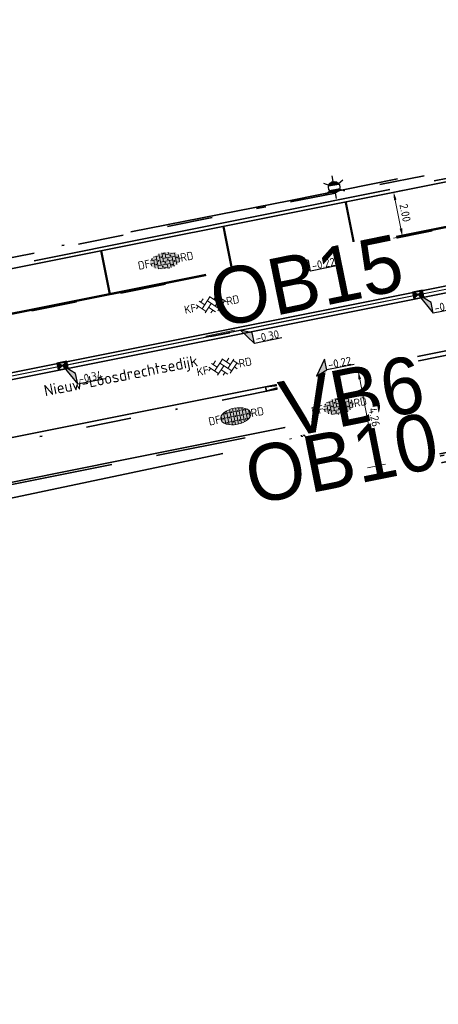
# Model space of a CAD drawing. Header units: metres. Extents: x 0 to 269924, y 0 to 933292.
# Tile 199 of 247: x 135230 to 135249, y 466677 to 466721. Entities that reach past the tile are written whole.
import ezdxf
from ezdxf import colors
from ezdxf.entities.mleader import LeaderData, LeaderLine
from ezdxf.enums import TextEntityAlignment as Align
from ezdxf.math import Vec2, Vec3

# ---------------------------------------------------------------- set-up
doc = ezdxf.new("R2018")
doc.units = ezdxf.units.M
for name, pattern in [('VH-GELEIDEBAND', [6, 2, -2, 0, -2]), ('VH-OPSLUITBAND_100X200', [16, 8, -2, 4, -2]), ('VH-OPSLUITBAND_150X250', [24, 16, -2, 4, -2]), ('VW-1-1_STREEP', [2, 1, -1]), ('XX-HIDDEN', [4, 2, -2]), ('XX-PROJECTGRENS', [18, 12, -3, 0, -3])]:
    doc.linetypes.add(name, pattern=pattern)
for name, color, linetype, lineweight in [('B-WE-VH-M', 7, 'Continuous', 18), ('N-WE-GR-GRAS-A-200', 62, 'Continuous', 18), ('N-WE-IE-MEUBILAIR_WEGMEUBILAIR_LICHTMAST-S', 7, 'Continuous', 25), ('N-WE-KG-GRENS_PROJECT-G', 7, 'XX-PROJECTGRENS', 35), ('N-WE-KL-ET_LS_OV_LICHTMAST-S', 190, 'Continuous', 25), ('N-WE-OG-BEBOUWING_STRAATNAAM-T25', 7, 'Continuous', 25), ('N-WE-VH-GOOT-S', 170, 'Continuous', 18), ('N-WE-VH-GOOT_STRAATBAKSTEEN-G', 170, 'Continuous', 35), ('N-WE-VH-KANTOPSLUITING-T18', 10, 'Continuous', 18), ('N-WE-VH-KANTOPSLUITING_GELEIDEBAND_50 200_250-G', 20, 'VH-GELEIDEBAND', 35), ('N-WE-VH-KANTOPSLUITING_OPSLUITBAND_100X200-G', 150, 'VH-OPSLUITBAND_100X200', 35), ('N-WE-VH-KANTOPSLUITING_OPSLUITBAND_150X250-G', 150, 'VH-OPSLUITBAND_150X250', 35), ('N-WE-VH-KANTOPSLUITING_VERLOOPBAND_GB_MV-T18', 10, 'Continuous', 18), ('N-WE-VH-KANTOPSLUITING_VOORKANTBAND-G', 50, 'Continuous', 35), ('N-WE-VH-MATERIAALGRENS-G', 7, 'XX-HIDDEN', 35), ('N-WE-VH-VERHARDING-T18', 10, 'Continuous', 18), ('N-WE-VH-VERHARDING_ASFALT-S', 7, 'Continuous', 18), ('N-WE-VH-VERHARDING_BETONSTRAATSTEEN-S', 7, 'Continuous', 18), ('N-WE-VH-VERHARDING_STRAATBAKSTEEN-S', 7, 'Continuous', 18), ('N-WE-VW-MARKERING_DWARS-G', 7, 'Continuous', 35), ('N-WE-VW-MARKERING_LANGS_STREEP_11_010-G', 7, 'VW-1-1_STREEP', 13), ('X-XX-AL-HOOGTELABEL-S', 7, 'Continuous', 25)]:
    doc.layers.add(name, color=color, linetype=linetype, lineweight=lineweight)
doc.layers.add('N-WE-RI-HWA_KOLK-S', color=150, linetype='Continuous', lineweight=25, true_color=0x007fff)
doc.layers.add('X-XX-AL-HULPLIJN-G', color=30, linetype='Continuous', lineweight=18, plot=False)
doc.styles.add('NLCS-ISO', font='NLCS-ISO.ttf')
doc.styles.add('NLCS-ISO-M200-T18', font='NLCS-ISO.ttf', dxfattribs={"height": 0.36})
doc.styles.add('NLCS-ISO-M200-T25', font='NLCS-ISO.ttf', dxfattribs={"height": 0.5})
doc.styles.get("Standard").update_dxf_attribs({"font": 'romand.shx'})
doc.dimstyles.new('NLCS-M200-T18-PIJL_L2_H2', dxfattribs={"dimscale": 0.2, "dimtxt": 2.5, "dimasz": 1.8, "dimexe": 2, "dimexo": 2, "dimgap": 0.7, "dimtad": 1, "dimzin": 0, "dimdsep": 46, "dimtxsty": 'NLCS-ISO-M200-T18', "dimcen": 0, "dimdle": 2, "dimclrd": 256, "dimclre": 256, "dimclrt": 10, "dimazin": 0, "dimtfac": 1, "dimtdec": 3, "dimtofl": 0, "dimtmove": 0, "dimatfit": 3, "dimfxl": 2, "dimfxlon": 1, "dimtfillclr": 256, "dimtolj": 1, "dimtzin": 0, "dimlwd": -1, "dimlwe": -1, "dimarcsym": 0})

# ---------------------------------------------------------------- blocks, each defined once
blk = doc.blocks.new('*D63')
at = {"layer": 'B-WE-VH-M', "transparency": 16777216}
for p, q in [((135246.552, 466712.899), (135247.336, 466713.055)), ((135247.014, 466712.624), (135247.264, 466711.369)), ((135246.942, 466710.938), (135247.727, 466711.094))]:
    blk.add_line(p, q, dxfattribs=at)
for points in [[(135247.073, 466712.636), (135246.955, 466712.613), (135246.944, 466712.977)], [(135247.323, 466711.381), (135247.205, 466711.357), (135247.334, 466711.016)]]:
    blk.add_solid(points, dxfattribs=at)
at = {"layer": 'Defpoints', "color": 0, "transparency": 16777216}
for p in [(135245.073, 466712.605), (135247.334, 466711.016), (135245.463, 466710.643)]:
    blk.add_point(p, dxfattribs=at)
at = {"layer": 'B-WE-VH-M', "color": 10, "transparency": 16777216, "insert": (135247.453, 466712.059), "char_height": 0.36, "attachment_point": 5, "rotation": 281.2555, "style": 'NLCS-ISO-M200-T18', "bg_fill": 3, "box_fill_scale": 1.1, "bg_fill_color": 256, "bg_fill_true_color": 13158600, "bg_fill_transparency": 0}
blk.add_mtext('\\A1;2.00', dxfattribs=at)
blk = doc.blocks.new('*D64')
at = {"layer": 'B-WE-VH-M', "transparency": 16777216}
for p, q in [((135245.771, 466705.152), (135244.985, 466704.999)), ((135245.447, 466704.722), (135246.12, 466701.247)), ((135246.581, 466700.969), (135245.796, 466700.817))]:
    blk.add_line(p, q, dxfattribs=at)
for points in [[(135245.506, 466704.734), (135245.388, 466704.711), (135245.378, 466705.076)], [(135246.179, 466701.258), (135246.061, 466701.235), (135246.189, 466700.893)]]:
    blk.add_solid(points, dxfattribs=at)
at = {"layer": 'Defpoints', "color": 0, "transparency": 16777216}
for p in [(135246.527, 466705.298), (135247.337, 466701.116), (135246.189, 466700.893)]:
    blk.add_point(p, dxfattribs=at)
at = {"layer": 'B-WE-VH-M', "color": 10, "transparency": 16777216, "insert": (135246.098, 466703.045), "char_height": 0.36, "attachment_point": 5, "rotation": 280.968, "style": 'NLCS-ISO-M200-T18', "bg_fill": 3, "box_fill_scale": 1.1, "bg_fill_color": 256, "bg_fill_true_color": 13158600, "bg_fill_transparency": 0}
blk.add_mtext('\\A1;4.26', dxfattribs=at)
blk = doc.blocks.new('*U97')
for p, q in [((2.54, -2.2), (0, 0)), ((0, 0), (2.63, -4.6)), ((2.63, -4.6), (2.54, -2.2)), ((8.83, -4.38), (2.63, -4.6))]:
    blk.add_line(p, q)
blk.add_solid([(2.54, -2.2), (0, 0), (2.63, -4.6)])
at = {"style": 'NLCS-ISO'}
blk.add_attdef('...', text='', height=1.8, rotation=2.0313, dxfattribs=at).set_placement((5.74, -4.91), align=Align.BOTTOM_CENTER)
blk = doc.blocks.new('*U98')
at = {"layer": 'X-XX-AL-HOOGTELABEL-S', "xscale": 0.2, "yscale": 0.2, "zscale": 0.2, "rotation": 357.9686646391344}
blk.add_blockref('*U97', (0, 0), dxfattribs=at).add_auto_attribs({'...': '-0.34'})
blk = doc.blocks.new('*U99')
at = {"layer": 'N-WE-GR-GRAS-A-200', "color": 0, "linetype": 'ByBlock', "lineweight": -2, "transparency": 16777216}
for p, rotation in [((135248.028, 466708.452), 11.25552833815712), ((135232.338, 466705.321), 11.37277440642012)]:
    blk.add_blockref('*U98', p, dxfattribs=dict(at, rotation=rotation))
blk = doc.blocks.new('*U114')
for p, q in [((2.49, -1.03), (0, 0)), ((0, 0), (2.56, -3.43)), ((2.56, -3.43), (2.49, -1.03)), ((8.76, -3.25), (2.56, -3.43))]:
    blk.add_line(p, q)
blk.add_solid([(2.49, -1.03), (0, 0), (2.56, -3.43)])
at = {"style": 'NLCS-ISO'}
blk.add_attdef('...', text='', height=1.8, rotation=1.7023, dxfattribs=at).set_placement((5.68, -3.76), align=Align.BOTTOM_CENTER)
blk = doc.blocks.new('*U115')
at = {"layer": 'X-XX-AL-HOOGTELABEL-S', "xscale": 0.2000000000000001, "yscale": 0.2000000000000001, "zscale": 0.2000000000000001, "rotation": 358.2976530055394}
blk.add_blockref('*U114', (0, 0), dxfattribs=at).add_auto_attribs({'...': '-0.30'})
blk = doc.blocks.new('*U116')
at = {"layer": 'N-WE-VH-VERHARDING_ASFALT-S', "color": 0, "linetype": 'ByBlock', "lineweight": -2, "transparency": 16777216, "rotation": 11.28383239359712}
blk.add_blockref('*U115', (135240.182, 466706.889), dxfattribs=at)
blk = doc.blocks.new('*U95')
for p, q in [((2.5, -1.02), (0, 0)), ((0, 0), (2.58, -3.42)), ((2.58, -3.42), (2.5, -1.02)), ((8.78, -3.2), (2.58, -3.42))]:
    blk.add_line(p, q)
blk.add_solid([(2.5, -1.02), (0, 0), (2.58, -3.42)])
at = {"style": 'NLCS-ISO'}
blk.add_attdef('...', text='', height=1.8, rotation=1.9991, dxfattribs=at).set_placement((5.7, -3.73), align=Align.BOTTOM_CENTER)
blk = doc.blocks.new('*U96')
for p, q in [((2.39, 3.35), (0, 0)), ((2.44, 0.95), (2.39, 3.35)), ((0, 0), (2.44, 0.95)), ((8.64, 1.08), (2.44, 0.95))]:
    blk.add_line(p, q)
blk.add_solid([(2.39, 3.35), (0, 0), (2.44, 0.95)])
at = {"style": 'NLCS-ISO'}
blk.add_attdef('...', text='', height=1.8, rotation=1.1798, dxfattribs=at).set_placement((5.55, 0.59), align=Align.BOTTOM_CENTER)
blk = doc.blocks.new('SVH-SBS_DIKFORMAAT_HALFST_KL-SO')
h = blk.add_hatch(color=254)
edge = h.paths.add_edge_path()
edge.add_ellipse((0.06, -0.03), major_axis=(3.39, 0), ratio=0.533267, start_angle=0, end_angle=360)
for p, q in [((-3.34, 0.03), (-3.11, 0.03)), ((-3.11, -0.69), (-3.11, 0.63)), ((-2.65, 1.06), (-2.42, 1.06)), ((-2.42, -1.27), (-2.42, 1.21)), ((-2.42, 0.03), (-1.73, 0.03)), ((-1.73, -1.57), (-1.73, 1.51)), ((-1.73, 1.06), (-1.04, 1.06)), ((-1.04, -1.74), (-1.04, 1.69)), ((-1.04, 0.03), (-0.35, 0.03)), ((-0.35, -1.83), (-0.35, 1.77)), ((-0.35, 1.06), (0.34, 1.06)), ((0.34, -1.83), (0.34, 1.78)), ((0.34, 0.03), (1.03, 0.03)), ((1.03, -1.76), (1.03, 1.71)), ((1.03, 1.06), (1.72, 1.06)), ((1.72, -1.6), (1.72, 1.55)), ((1.72, 0.03), (2.41, 0.03)), ((2.41, -1.33), (2.41, 1.27)), ((2.41, 1.06), (2.77, 1.06)), ((3.1, -0.82), (3.1, 0.77)), ((3.1, 0.03), (3.45, 0.03)), ((-2.8, -1.01), (-2.42, -1.01)), ((-1.73, -1.01), (-1.04, -1.01)), ((-0.35, -1.01), (0.34, -1.01)), ((1.03, -1.01), (1.72, -1.01)), ((2.41, -1.01), (2.91, -1.01))]:
    blk.add_line(p, q)
for centre in [(-2.76, 0), (-2.07, 1.03), (-1.38, 0), (-0.69, 1.03), (0, 0), (0.69, 1.03), (1.38, 0), (2.07, 1.03), (2.76, 0), (-2.07, -1.09), (-0.69, -1.09), (0.69, -1.04), (2.07, -1.04)]:
    blk.add_circle(centre, 0.0881)
blk.add_ellipse((0.06, -0.03), major_axis=(3.39, 0), ratio=0.533267)
at = {"style": 'NLCS-ISO'}
blk.add_attdef('FORMAAT', text='', height=1.8, dxfattribs=at).set_placement((-3.34, -0.03), align=Align.MIDDLE_RIGHT)
blk.add_attdef('KLEUR', text='', height=1.8, dxfattribs=at).set_placement((3.45, -0.03), align=Align.MIDDLE_LEFT)
at = {"style": 'NLCS-ISO', "flags": 1}
blk.add_attdef('FUNCTIE', text='', height=1.8, dxfattribs=at).set_placement((0.12, -3.58), align=Align.MIDDLE_CENTER)
blk = doc.blocks.new('*U530')
at = {"lineweight": 30, "flags": 106}
blk.add_attdef('OB', text='', height=0.36, dxfattribs=at).set_placement((0, 0.1), align=Align.BOTTOM_CENTER)
blk = doc.blocks.new('N-SIE-WEG_LICHTMAST-SO')
h = blk.add_hatch(color=256)
h.paths.add_polyline_path([(1.16, 0.5, 0.658505), (-1.16, 0.5)])
h.paths.add_polyline_path([(-1.16, -0.5, 0.658505), (1.16, -0.5)])
at = {"flags": 128}
for points in [[(0, 1.27), (0, 2.53)], [(-2.19, 1.27), (-1.1, 0.63)], [(-1.16, 0.5), (1.16, 0.5)], [(1.1, 0.63), (2.19, 1.27)], [(-2.19, -1.27), (-1.1, -0.63)], [(-1.16, -0.5), (1.16, -0.5)], [(0, -1.27), (0, -2.53)], [(2.19, -1.27), (1.1, -0.63)]]:
    blk.add_lwpolyline(points, dxfattribs=at)
at = {"ltscale": 0.5}
blk.add_circle((0, 0), 1.27, dxfattribs=at)
at = {"style": 'NLCS-ISO'}
blk.add_attdef('TYPE', text='', height=1.8, dxfattribs=at).set_placement((0, 2.53), align=Align.BOTTOM_CENTER)
blk = doc.blocks.new('SVH-GOOT_SYMBOOL-SO')
at = {"color": 7, "linetype": 'Continuous'}
for p, q in [((0, 2.669), (0, -2.669)), ((0.2, 3.125), (0.2, -3.359)), ((-0.206, 2.137), (-0.206, -2.217))]:
    blk.add_line(p, q, dxfattribs=at)
at = {"style": 'NLCS-ISO'}
blk.add_attdef('MATERIAAL', text='', height=1.8, dxfattribs=at).set_placement((-1.098, 0), align=Align.MIDDLE_RIGHT)
blk.add_attdef('KLEUR', text='', height=1.8, dxfattribs=at).set_placement((1.1, 0), align=Align.MIDDLE_LEFT)
blk = doc.blocks.new('*U586')
at = {"layer": 'N-WE-VH-GOOT-S', "xscale": 0.2, "yscale": 0.2, "zscale": 0.2, "rotation": 90.04068231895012}
blk.add_blockref('SVH-GOOT_SYMBOOL-SO', (0, 0), dxfattribs=at)
blk = doc.blocks.new('*U587')
at = {"layer": 'N-WE-KL-ET_LS_OV_LICHTMAST-S', "color": 0, "linetype": 'ByBlock', "lineweight": -2, "transparency": 16777216, "rotation": 11.2838323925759}
blk.add_blockref('*U586', (135239.276, 466706.708), dxfattribs=at)
blk = doc.blocks.new('SVH-SBS_DIKFORMAAT_ELLEBOOG_KL-SO')
h = blk.add_hatch(color=254)
edge = h.paths.add_edge_path()
edge.add_ellipse((1.09, 0.12), major_axis=(3.39, 0), ratio=0.533267, start_angle=0, end_angle=360)
for p, q in [((-2.3, 0), (-1.38, 0)), ((-2.13, 0.69), (-0.69, 0.69)), ((-1.38, 0.69), (-1.38, -1.12)), ((-1.35, 1.38), (0, 1.38)), ((-0.69, 1.38), (-0.69, -1.38)), ((0, 1.84), (0, -0.69)), ((0, 0), (2.76, 0)), ((0.69, 1.92), (0.69, 0)), ((0.69, 0.69), (3.45, 0.69)), ((1.38, 1.93), (1.38, 0.69)), ((1.38, 1.38), (3.54, 1.38)), ((2.07, 1.86), (2.07, 1.38)), ((2.76, 0.69), (2.76, -1.45)), ((3.45, 1.38), (3.45, -1.18)), ((4.14, 0.92), (4.14, -0.67)), ((4.14, 0), (4.48, 0)), ((-2.07, 0), (-2.07, -0.54)), ((-0.8, -1.38), (1.38, -1.38)), ((-0.69, -0.69), (2.07, -0.69)), ((0.69, -1.38), (0.69, -1.67)), ((1.38, -0.69), (1.38, -1.68)), ((2.07, 0), (2.07, -1.61)), ((2.76, -1.38), (2.98, -1.38)), ((3.45, -0.69), (4.12, -0.69))]:
    blk.add_line(p, q)
for centre in [(-0.35, 0.34), (0.34, 1.03), (1.03, 1.72), (1.72, 0.34), (2.41, 1.03), (3.79, 0.34), (-1.04, -0.35), (0.34, -1.04), (1.03, -0.35), (2.41, -1.04), (3.11, -0.35)]:
    blk.add_circle(centre, 0.0881)
for centre, start, end in [((-1.73, 1.03), 158.9124, 101.1902), ((1.72, -1.73), 59.0911, 132.3433)]:
    blk.add_arc(centre, 0.0881, start, end)
at = {"style": 'NLCS-ISO'}
blk.add_attdef('FORMAAT', text='', height=1.8, dxfattribs=at).set_placement((-2.3, 0.12), align=Align.MIDDLE_RIGHT)
blk.add_attdef('KLEUR', text='', height=1.8, dxfattribs=at).set_placement((4.49, 0.12), align=Align.MIDDLE_LEFT)
at = {"style": 'NLCS-ISO', "flags": 1}
blk.add_attdef('FUNCTIE', text='', height=1.8, dxfattribs=at).set_placement((0.12, -3.58), align=Align.MIDDLE_CENTER)
blk = doc.blocks.new('*U141')
at = {"lineweight": 30, "flags": 106}
blk.add_attdef('OB', text='', height=0.36, dxfattribs=at).set_placement((0, 0.1), align=Align.BOTTOM_CENTER)
blk = doc.blocks.new('N-SRI-KOLK_STRAAT_450X300-SO')
h = blk.add_hatch(color=256)
h.dxf.hatch_style = 1
h.paths.add_polyline_path([(0, 0), (-1.125, 0.75), (-1.125, -0.75)])
h.paths.add_polyline_path([(1.125, -0.75), (1.125, 0.75), (0, 0)])
for p, q in [((-1.125, -0.75), (1.125, 0.75)), ((1.125, -0.75), (-1.125, 0.75))]:
    blk.add_line(p, q)
at = {"flags": 128}
blk.add_lwpolyline([(-1.125, -0.75), (1.125, -0.75), (1.125, 0.75), (-1.125, 0.75)], close=True, dxfattribs=at)
blk = doc.blocks.new('*U663')
at = {"lineweight": 30, "flags": 106}
blk.add_attdef('OB', text='', height=0.36, dxfattribs=at).set_placement((0, 0.1), align=Align.BOTTOM_CENTER)
blk = doc.blocks.new('SVH-BSS_KEIFORMAAT_KEPER_KL-SO')
for p, q in [((-3.44, -0.47), (-2.97, 0)), ((-3.31, 0.34), (-1.48, -1.48)), ((-2.52, 1.03), (-1.48, 0)), ((-2.23, -0.74), (0, 1.48)), ((-2.23, 0.74), (-1.57, 1.4)), ((-1.77, -1.77), (0, 0)), ((-0.74, 0.74), (1.48, -1.48)), ((-0.1, 1.58), (1.48, 0)), ((0.74, 0.74), (1.4, 1.4)), ((0.74, -0.74), (2.46, 0.98)), ((1.06, -1.91), (2.97, 0)), ((2.23, 0.74), (3.31, -0.34)), ((-0.74, -0.74), (0.5, -1.99)), ((-0.52, -2), (0, -1.48)), ((2.23, -0.74), (2.72, -1.24))]:
    blk.add_line(p, q)
at = {"style": 'NLCS-ISO'}
blk.add_attdef('FORMAAT', text='', height=1.8, dxfattribs=at).set_placement((-3.47, -0.23), align=Align.MIDDLE_RIGHT)
blk.add_attdef('KLEUR', text='', height=1.8, dxfattribs=at).set_placement((3.32, -0.22), align=Align.MIDDLE_LEFT)
at = {"style": 'NLCS-ISO', "flags": 1}
blk.add_attdef('FUNCTIE', text='', height=1.8, dxfattribs=at).set_placement((0.12, -3.58), align=Align.MIDDLE_CENTER)

msp = doc.modelspace()

# ---------------------------------------------------------------- linework, layer by layer
at = {"layer": 'N-WE-KG-GRENS_PROJECT-G', "flags": 128}
msp.add_lwpolyline([(133942.152, 466524.013), (133955.533, 466522.507), (133956.145, 466521.626), (133962.811, 466521.355), (133963.543, 466522.67), (133965.054, 466522.563), (133965.551, 466521.193), (133981.5, 466520.334), (133981.565, 466520.896), (133982.028, 466520.86), (133994.134, 466520.33), (133994.151, 466519.671), (134009.067, 466519.478), (134013.911, 466519.512), (134027.732, 466519.636), (134028.693, 466519.554), (134034.796, 466519.611), (134050.86, 466519.659), (134068.501, 466520.152), (134071.254, 466520.237), (134077.26, 466520.692), (134094.041, 466522.635), (134101.385, 466523.282), (134101.428, 466523.91), (134128.995, 466527.092), (134141.938, 466528.627), (134148.421, 466529.392), (134148.476, 466529.087), (134157.108, 466530.24), (134157.762, 466530.339), (134157.953, 466529.076), (134163.706, 466529.946), (134172.69, 466531.055), (134201.838, 466535.069), (134202.197, 466534.878), (134203.304, 466535.042), (134208.161, 466535.722), (134214.682, 466536.673), (134215.15, 466536.846), (134235.766, 466539.754), (134239.587, 466540.449), (134251.117, 466542.218), (134251.536, 466542.09), (134264.479, 466543.833), (134264.487, 466544.317), (134273.56, 466545.641), (134273.608, 466545.287), (134285.679, 466546.863), (134299.118, 466548.971), (134309.192, 466550.345), (134329.805, 466553.659), (134341.526, 466555.206), (134346.97, 466556.112), (134351.977, 466556.025), (134358.949, 466556.887), (134359.186, 466557.313), (134365.426, 466557.917), (134389.225, 466560.758), (134395.395, 466561.519), (134400.633, 466562.019), (134418.638, 466563.907), (134426.404, 466566.343), (134432.472, 466567.14), (134437.532, 466567.422), (134444.848, 466568.25), (134448.277, 466568.388), (134484.594, 466572.762), (134486.539, 466572.966), (134490.599, 466573.546), (134498.499, 466574.536), (134514.318, 466576.701), (134542.397, 466581.367), (134546.702, 466582.122), (134551.593, 466582.441), (134551.871, 466583.179), (134557.906, 466584.406), (134558.276, 466584.115), (134567.36, 466586.004), (134582.717, 466588.715), (134583.108, 466588.972), (134590.444, 466590.398), (134630.038, 466598.271), (134633.264, 466598.923), (134632.087, 466604.993), (134646.051, 466607.537), (134647.414, 466607.429), (134666.972, 466611.405), (134675.342, 466617.463), (134674.819, 466607.593), (134696.995, 466610.537), (134702.172, 466611.327), (134706.525, 466612.071), (134709.085, 466612.323), (134712.087, 466612.776), (134715, 466613.203), (134716.349, 466613.229), (134723.364, 466613.968), (134738.981, 466616.639), (134746.062, 466617.28), (134746.09, 466616.641), (134760.121, 466618.861), (134759.993, 466619.829), (134768.446, 466621.137), (134784.615, 466623.738), (134787.541, 466625.072), (134796.772, 466626.479), (134796.899, 466625.715), (134813.878, 466628.545), (134820.226, 466629.584), (134847.68, 466634.234), (134881.79, 466639.204), (134881.926, 466639.532), (134884.43, 466640.009), (134893.797, 466641.711), (134903.085, 466643.328), (134904.138, 466643.527), (134920.265, 466646.374), (134921.332, 466646.578), (134937.367, 466649.518), (134938.501, 466649.708), (134961.555, 466654.096), (134967.764, 466655.262), (134974.722, 466656.563), (134984.23, 466658.491), (134992.023, 466659.998), (134995.809, 466660.766), (135000.442, 466661.693), (135009.695, 466663.648), (135010.659, 466663.869), (135018.832, 466665.618), (135021.92, 466666.314), (135034.093, 466668.943), (135034.161, 466668.769), (135043.8, 466670.832), (135059.084, 466674.02), (135068.771, 466676.078), (135083.089, 466679.034), (135091.902, 466680.993), (135097.488, 466682.166), (135104.831, 466683.651), (135116.534, 466686.231), (135119.892, 466686.792), (135126.3, 466688.013), (135127.347, 466688.196), (135130.448, 466688.891), (135135.602, 466689.887), (135140.19, 466691.518), (135166.592, 466696.94), (135182.368, 466700.724), (135201.902, 466704.748), (135203.941, 466705.082), (135209.867, 466705.957), (135217.801, 466707.782), (135228.821, 466709.933), (135242.391, 466712.598), (135277.698, 466719.723), (135279.457, 466720.111), (135279.55, 466721.578), (135288.178, 466723.073), (135350.963, 466735.305), (135501.986, 466763.685), (135501.162, 466761.839), (135525.132, 466766.833), (135533.639, 466768.672), (135569.042, 466775.188), (135582.767, 466777.378), (135584.022, 466777.634), (135585.675, 466776.264, 0.01918), (135652.451, 466792.01), (135652.891, 466793.457), (135660.981, 466795.919), (135661.574, 466796.074), (135664.481, 466796.836), (135665.946, 466796.651), (135673.558, 466799.328), (135680.977, 466801.739), (135687.276, 466804.201), (135692.547, 466806.295), (135705.432, 466809.743), (135712.094, 466810.706), (135728.145, 466817.035), (135760.285, 466825.832), (135773.458, 466829.179), (135789.116, 466834.08), (135813.029, 466842.892), (135823.352, 466846.718), (135839.426, 466852.91), (135860.96, 466860.89), (135867.928, 466863.26), (135895.199, 466872.784), (135899.312, 466861.8), (135873.359, 466852.082), (135873.188, 466848.843), (135867.814, 466846.669), (135856.104, 466842.036), (135847.253, 466838.505), (135830.033, 466832.514), (135818.854, 466828.652), (135812.865, 466826.949), (135808.959, 466825.804), (135805.053, 466824.658), (135770.731, 466814.307), (135766.971, 466812.016), (135761.879, 466808.079), (135757.591, 466807.133), (135743.839, 466803.566), (135724.075, 466798.35), (135721.275, 466798.229), (135720.422, 466801.401), (135715.133, 466799.834), (135698.553, 466794.754), (135698.279, 466793.693), (135686.038, 466790.352), (135686.038, 466789.248), (135686.038, 466787.562), (135681.985, 466786.092), (135677.719, 466785.319), (135623.458, 466770.711), (135607.41, 466767.662), (135584.355, 466763.142), (135577.091, 466761.475), (135570.47, 466760.803), (135524.714, 466753.103), (135522.642, 466752.878), (135515.666, 466751.661), (135498.388, 466748.218), (135460.498, 466741.759), (135438.515, 466737.953), (135402.134, 466731.048), (135401.842, 466732.671), (135396.111, 466731.637), (135390.927, 466730.659), (135374.008, 466727.423), (135342.463, 466720.896), (135337.831, 466720.249), (135332.781, 466719.412), (135316.41, 466716.549), (135312.764, 466716.512), (135301.04, 466714.003), (135296.667, 466713.077), (135288.078, 466711.338), (135288.031, 466710.414), (135288.066, 466708.643), (135283.612, 466707.738), (135244.114, 466700.084), (135242.59, 466702.114), (135218.779, 466697.088), (135216.4, 466696.736), (135207.126, 466694.996), (135197.842, 466693.22), (135196.987, 466690.777), (135188.214, 466689.009), (135186.218, 466690.919), (135157.953, 466685.339), (135157.545, 466682.623), (135152.388, 466681.564), (135151.517, 466683.806), (135135.729, 466680.62), (135134.464, 466677.149), (135128.184, 466675.854), (135125.788, 466678.571), (135109.606, 466675.114), (135107.871, 466673.543), (135107.871, 466672.134), (135099.469, 466670.442), (135080.265, 466666.625), (135079.406, 466666.151), (135069.61, 466664.202), (135057.638, 466661.759), (135035.803, 466657.155), (135033.723, 466658.689), (135013.618, 466654.679), (135014.198, 466652.086), (135012.612, 466651.731), (135012.176, 466654.16), (134999.525, 466651.581), (134981.058, 466648.065), (134978.74, 466647.609), (134978.586, 466647.723), (134973.29, 466646.777), (134967.912, 466645.754), (134966.071, 466645.409), (134952.75, 466642.776), (134952.592, 466643.577), (134951.246, 466643.315), (134944.955, 466642.097), (134940.872, 466641.345), (134939.907, 466640.789), (134925.329, 466637.906), (134925.171, 466637.877), (134925.333, 466636.966), (134925.553, 466635.733), (134922.159, 466635.157), (134921.983, 466636.201), (134920.712, 466635.973), (134906.644, 466633.431), (134906.509, 466633.768), (134899.927, 466632.517), (134896.041, 466630.574), (134862.297, 466626.202), (134861.423, 466623.924), (134854.723, 466622.819), (134853.222, 466624.597), (134834.721, 466621.381), (134818.755, 466618.638), (134803.128, 466616.182), (134801.097, 466614.744), (134787.48, 466613.242), (134768.983, 466610.888), (134755.14, 466609.258), (134754.957, 466609.237), (134754.786, 466610.217), (134731.872, 466606.359), (134713.4, 466603.055), (134699.607, 466600.717), (134685.428, 466598.156), (134675.878, 466596.194), (134672.276, 466595.656), (134668.91, 466595.016), (134645.926, 466591.058), (134638.577, 466590.001), (134611.474, 466584.899), (134601.717, 466583.131), (134600.6, 466582.901), (134592.762, 466581.44), (134575.118, 466578.109), (134569.726, 466577.127), (134558.057, 466574.923), (134547.369, 466573.132), (134538.23, 466571.522), (134531.355, 466570.551), (134524.272, 466569.346), (134519.026, 466568.326), (134515.39, 466567.719), (134505.384, 466563.341), (134500.986, 466562.643), (134495.881, 466561.909), (134495.823, 466562.312), (134492.204, 466563.642), (134484.398, 466562.518), (134478.905, 466561.786), (134469.843, 466560.533), (134464.536, 466559.742), (134456.919, 466558.745), (134448.033, 466557.687), (134433.208, 466556.61), (134412.104, 466554.577), (134407.553, 466554.101), (134387.467, 466551.741), (134381.785, 466550.955), (134364.962, 466548.659), (134360.191, 466548.481), (134354.944, 466547.628), (134324.113, 466542.837), (134319.685, 466541.923), (134312.466, 466540.844), (134307.061, 466539.9), (134305.527, 466540.739), (134283.993, 466537.831), (134278.004, 466536.268), (134260.392, 466533.941), (134253.899, 466532.65), (134244.867, 466531.618), (134227.961, 466528.835), (134196.876, 466524.748), (134191.294, 466524.652), (134189.441, 466519.487), (134180.543, 466523.251), (134138.079, 466517.961), (134135.279, 466517.668), (134120.646, 466515.791), (134115.858, 466514.998), (134094.415, 466512.788), (134094.483, 466512.133), (134077.905, 466510.692), (134056.132, 466509.19), (134043.898, 466509.02), (134033.049, 466509.242), (134023.923, 466509.529), (134011.048, 466510.262), (134011.12, 466510.989), (133978.031, 466511.971), (133977.492, 466511.386), (133976.525, 466511.415), (133970.93, 466511.61), (133940.859, 466512.853), (133936.339, 466513.04), (133926.354, 466513.566), (133918.767, 466513.929), (133914.845, 466514.016), (133909.555, 466514.279), (133907.78, 466514.373), (133898.183, 466514.701), (133889.291, 466514.99), (133877.411, 466515.387), (133865.169, 466516.189), (133858.598, 466516.511), (133853.557, 466516.784), (133840.824, 466517.534), (133833.647, 466517.757), (133833.706, 466517.421), (133832.853, 466517.458), (133826.979, 466517.575), (133808.076, 466518.296), (133803.308, 466518.179), (133802.56, 466518.555), (133780.072, 466520.153), (133779.6, 466519.291), (133774.066, 466519.538), (133773.735, 466520.559), (133740.527, 466522.642), (133713.376, 466524.159), (133705.703, 466524.636), (133705.709, 466526.266), (133685.059, 466527.583), (133660.563, 466529.253), (133639.129, 466529.346), (133622.453, 466530.286), (133616.388, 466530.543), (133614.494, 466530.624), (133604.393, 466531.597), (133597.464, 466531.465), (133574.3, 466531.955), (133566.695, 466531.543), (133561.32, 466531.616), (133554.142, 466531.627), (133545.309, 466531.719), (133535.509, 466531.795), (133530.483, 466531.897), (133499.098, 466532.845), (133498.91, 466530.624), (133497.604, 466522.359), (133448.566, 466524.379), (133448.421, 466522.59), (133414.567, 466524.034), (133414.497, 466533.241), (133401.904, 466533.723), (133353.812, 466535.745), (133352.26, 466536.139), (133333.107, 466536.524), (133333.343, 466545.829), (133369.152, 466544.714), (133381.325, 466544.396), (133400.699, 466543.637), (133404.005, 466543.551), (133435.456, 466542.61), (133435.456, 466542.277), (133451.526, 466541.628), (133467.883, 466541.235), (133477.659, 466542.034), (133509.103, 466541.442), (133515.138, 466541.284), (133519.939, 466540.992), (133525.525, 466540.798), (133532.518, 466540.097), (133548.147, 466539.778), (133548.297, 466540.601), (133555.22, 466540.722), (133564.265, 466540.558), (133565.06, 466540.188), (133570.074, 466540.025), (133574.07, 466539.875), (133576.623, 466539.795), (133577.163, 466540.007), (133601.21, 466539.677), (133602.809, 466541.635), (133610.483, 466541.448), (133611.878, 466539.353), (133618.8, 466539.154), (133622.331, 466538.943), (133622.362, 466539.485), (133627.247, 466539.274), (133627.305, 466538.709), (133642.487, 466537.733), (133654.92, 466537.235), (133674.71, 466536.649), (133674.766, 466536.962), (133682.638, 466536.639), (133685.084, 466535.631), (133701.924, 466534.36), (133703.6, 466534.856), (133708.504, 466534.396), (133731.895, 466532.391), (133737.992, 466531.942), (133749.854, 466530.901), (133752.15, 466530.77), (133756.921, 466530.655), (133767.535, 466530.109), (133779.853, 466530.016), (133787.77, 466529.934), (133810.905, 466528.967), (133832.384, 466528.238), (133837.192, 466527.837), (133897.841, 466525.036)], format="xyb", close=True, dxfattribs=at)
at = {"layer": 'N-WE-VH-GOOT_STRAATBAKSTEEN-G', "flags": 128}
for points in [[(135099.352, 466678.655), (135105.806, 466679.959), (135108.878, 466680.579), (135124.92, 466683.811), (135144.242, 466687.676), (135146.992, 466688.226), (135167.273, 466692.325), (135179.756, 466694.851), (135191.674, 466697.266), (135203.122, 466699.584), (135219.904, 466702.972), (135269.882, 466712.954), (135284.319, 466715.827), (135289.968, 466716.948), (135291.06, 466717.158), (135299.095, 466718.72), (135307.615, 466720.385), (135311.461, 466721.124), (135313.604, 466721.513), (135313.849, 466721.557), (135314.107, 466721.605), (135316.025, 466721.954)], [(135099.411, 466678.361), (135105.865, 466679.665), (135108.938, 466680.285), (135124.979, 466683.517), (135144.3, 466687.381), (135147.051, 466687.932), (135167.332, 466692.031), (135179.815, 466694.557), (135191.733, 466696.972), (135203.181, 466699.29), (135219.963, 466702.678), (135269.941, 466712.66), (135284.378, 466715.533), (135290.025, 466716.654), (135291.117, 466716.863), (135299.152, 466718.426), (135307.672, 466720.091), (135311.516, 466720.829), (135313.657, 466721.218), (135313.903, 466721.262), (135314.161, 466721.31), (135316.079, 466721.658)]]:
    msp.add_lwpolyline(points, dxfattribs=at)
at = {"layer": 'N-WE-VH-KANTOPSLUITING_GELEIDEBAND_50 200_250-G'}
msp.add_line((135241.337, 466704.194), (135242.318, 466704.39), dxfattribs=at)
at = {"layer": 'N-WE-VH-KANTOPSLUITING_GELEIDEBAND_50 200_250-G', "flags": 128}
for points in [[(135249.949, 466705.914), (135242.318, 466704.39)], [(135241.337, 466704.194), (135220.494, 466700.031), (135203.715, 466696.644), (135199.401, 466695.77)]]:
    msp.add_lwpolyline(points, dxfattribs=at)
at = {"layer": 'N-WE-VH-KANTOPSLUITING_OPSLUITBAND_100X200-G', "flags": 128}
msp.add_lwpolyline([(135197.656, 466693.529), (135202.437, 466694.498), (135202.319, 466695.086), (135202.904, 466695.205), (135205.063, 466695.641), (135205.182, 466695.052), (135216.963, 466697.431), (135216.845, 466698.019), (135219.589, 466698.573), (135219.708, 466697.985), (135221.591, 466698.365), (135235.046, 466701.072), (135242.614, 466702.582), (135244.241, 466700.414), (135287.543, 466708.806), (135287.703, 466711.88), (135291.924, 466712.69), (135299.97, 466714.255), (135308.48, 466715.918), (135312.296, 466716.651), (135316.875, 466717.484), (135317.31, 466717.567), (135317.908, 466717.155), (135329.071, 466719.215), (135331.421, 466720.275), (135347.259, 466723.315), (135348.251, 466723.506), (135389.342, 466731.869), (135391.08, 466730.739)], dxfattribs=at)
at = {"layer": 'N-WE-VH-KANTOPSLUITING_OPSLUITBAND_150X250-G', "flags": 128}
msp.add_lwpolyline([(135316.997, 466724.843), (135315.08, 466724.475), (135313.629, 466724.211), (135313.376, 466724.165), (135313.134, 466724.121), (135310.974, 466723.729), (135307.111, 466722.987), (135298.589, 466721.321), (135290.557, 466719.76), (135289.46, 466719.549), (135283.802, 466718.426), (135269.364, 466715.553), (135268.786, 466715.438), (135266.433, 466717.007), (135228.557, 466709.443), (135226.977, 466707.087), (135219.382, 466705.571), (135204.833, 466702.633), (135202.475, 466704.199), (135191.572, 466701.99), (135190.009, 466699.632), (135179.23, 466697.448), (135166.748, 466694.922), (135146.469, 466690.824), (135143.722, 466690.274), (135124.399, 466686.41), (135108.354, 466683.177), (135105.281, 466682.557), (135098.824, 466681.252), (135096.969, 466680.873), (135074.476, 466676.26), (135046.983, 466670.587), (135045.521, 466670.262), (135043.43, 466669.798), (135043.122, 466669.729), (135033.87, 466667.669), (135032.34, 466667.347), (135031.32, 466667.131), (135021.759, 466665.106), (134997.256, 466659.809), (134981.175, 466656.553), (134965.833, 466653.672), (134962.285, 466652.978), (134946.633, 466649.904), (134946.388, 466649.857), (134942.713, 466649.176), (134929.657, 466646.779), (134906.08, 466642.52), (134879.042, 466637.648), (134851.29, 466632.53)], dxfattribs=at)
at = {"layer": 'N-WE-VH-KANTOPSLUITING_VOORKANTBAND-G'}
for p, q in [((135241.298, 466704.39), (135242.298, 466704.488)), ((135242.298, 466704.488), (135241.337, 466704.194)), ((135242.318, 466704.39), (135242.278, 466704.586)), ((135241.337, 466704.194), (135241.298, 466704.39))]:
    msp.add_line(p, q, dxfattribs=at)
for points in [[(135203.676, 466696.84), (135220.455, 466700.227), (135270.43, 466710.208), (135284.862, 466713.08), (135290.505, 466714.2), (135291.592, 466714.409), (135299.635, 466715.973), (135308.147, 466717.637), (135311.975, 466718.371), (135314.1, 466718.758), (135314.35, 466718.802), (135314.612, 466718.851), (135316.554, 466719.204), (135346.929, 466725.034), (135347.911, 466725.223), (135396.529, 466735.118)], [(135205.26, 466695.17), (135216.846, 466697.509), (135216.727, 466698.097), (135219.667, 466698.691), (135219.786, 466698.103), (135221.572, 466698.463), (135235.027, 466701.17), (135242.657, 466702.692), (135244.283, 466700.524), (135287.447, 466708.889), (135287.608, 466711.963), (135291.905, 466712.789), (135299.951, 466714.353), (135308.461, 466716.017), (135312.278, 466716.749), (135316.857, 466717.582), (135317.332, 466717.673), (135317.931, 466717.261), (135329.041, 466719.311), (135331.39, 466720.371), (135347.24, 466723.414), (135348.231, 466723.604), (135389.362, 466731.975)]]:
    msp.add_lwpolyline(points, dxfattribs=at)
at = {"layer": 'N-WE-VH-KANTOPSLUITING_VOORKANTBAND-G', "flags": 128}
msp.add_lwpolyline([(135317.025, 466724.696), (135315.107, 466724.328), (135313.656, 466724.064), (135313.402, 466724.017), (135313.16, 466723.974), (135311.001, 466723.581), (135307.139, 466722.84), (135298.618, 466721.174), (135290.586, 466719.612), (135289.489, 466719.402), (135283.831, 466718.279), (135269.393, 466715.406), (135268.755, 466715.278), (135266.402, 466716.848), (135228.648, 466709.308), (135227.067, 466706.952), (135219.412, 466705.424), (135204.802, 466702.474)], dxfattribs=at)
at = {"layer": 'N-WE-VH-MATERIAALGRENS-G'}
for points in [[(135242.401, 466712.549), (135280.258, 466719.915)], [(135227.067, 466706.952), (135268.755, 466715.278)], [(135242.657, 466702.692), (135242.318, 466704.39)]]:
    msp.add_lwpolyline(points, dxfattribs=at)
at = {"layer": 'N-WE-VH-MATERIAALGRENS-G', "flags": 128}
msp.add_lwpolyline([(135225.204, 466709.106), (135241.308, 466712.329)], dxfattribs=at)
at = {"layer": 'N-WE-VW-MARKERING_DWARS-G', "ltscale": 1.05, "const_width": 0.1, "flags": 128}
for points in [[(135245.22, 466710.578), (135244.828, 466712.539)], [(135239.826, 466709.501), (135239.435, 466711.462)], [(135234.433, 466708.424), (135234.041, 466710.385)]]:
    msp.add_lwpolyline(points, dxfattribs=at)
at = {"layer": 'N-WE-VW-MARKERING_LANGS_STREEP_11_010-G', "ltscale": 5, "const_width": 0.1, "flags": 128}
msp.add_lwpolyline([(135227.057, 466707.001), (135268.745, 466715.327)], dxfattribs=at)
at = {"layer": 'X-XX-AL-HULPLIJN-G'}
for points in [[(135099.382, 466678.508), (135105.836, 466679.812), (135108.908, 466680.432), (135124.95, 466683.664), (135144.271, 466687.528), (135147.021, 466688.079), (135167.303, 466692.178), (135179.786, 466694.704), (135191.704, 466697.119), (135203.151, 466699.437), (135219.933, 466702.825), (135269.911, 466712.807), (135284.348, 466715.68), (135289.997, 466716.801), (135291.089, 466717.011), (135299.124, 466718.573), (135307.643, 466720.238), (135311.488, 466720.976), (135313.63, 466721.366), (135313.876, 466721.41), (135314.134, 466721.457), (135316.052, 466721.806), (135347.411, 466727.827)], [(135315.581, 466721.72), (135314.134, 466721.457), (135313.876, 466721.41), (135313.63, 466721.366), (135311.488, 466720.976), (135307.643, 466720.238), (135299.124, 466718.573), (135291.089, 466717.011), (135289.997, 466716.801), (135284.348, 466715.68), (135248.958, 466708.637), (135243.004, 466707.452), (135234.123, 466705.68), (135220.666, 466702.973), (135202.095, 466699.224), (135179.786, 466694.704), (135167.303, 466692.178), (135147.021, 466688.079), (135144.271, 466687.528), (135124.95, 466683.664), (135108.908, 466680.432), (135105.836, 466679.812), (135099.382, 466678.508)], [(135315.581, 466721.72), (135314.134, 466721.457), (135313.876, 466721.41), (135313.63, 466721.366), (135311.488, 466720.976), (135307.643, 466720.238), (135299.124, 466718.573), (135291.089, 466717.011), (135289.997, 466716.801), (135284.348, 466715.68), (135248.958, 466708.637), (135243.004, 466707.452), (135234.123, 466705.68), (135220.666, 466702.973), (135202.095, 466699.224), (135179.786, 466694.704), (135167.303, 466692.178), (135147.021, 466688.079), (135144.271, 466687.528), (135124.95, 466683.664), (135108.908, 466680.432), (135105.836, 466679.812), (135099.382, 466678.508)], [(135315.581, 466721.72), (135314.134, 466721.457), (135313.876, 466721.41), (135313.63, 466721.366), (135311.488, 466720.976), (135307.643, 466720.238), (135299.124, 466718.573), (135291.089, 466717.011), (135289.997, 466716.801), (135284.348, 466715.68), (135248.958, 466708.637), (135243.004, 466707.452), (135234.123, 466705.68), (135220.666, 466702.973), (135202.095, 466699.224), (135179.786, 466694.704), (135167.303, 466692.178), (135147.021, 466688.079), (135144.271, 466687.528), (135124.95, 466683.664), (135108.908, 466680.432), (135105.836, 466679.812), (135099.382, 466678.508)]]:
    msp.add_lwpolyline(points, dxfattribs=at)

# ---------------------------------------------------------------- block references
at = {"layer": 'N-WE-GR-GRAS-A-200'}
msp.add_blockref('*U99', (0, 0), dxfattribs=at)
at = {"layer": 'N-WE-IE-MEUBILAIR_WEGMEUBILAIR_LICHTMAST-S', "xscale": 0.2000000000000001, "yscale": 0.2000000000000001, "zscale": 0.2000000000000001, "rotation": 10.21487124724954}
msp.add_blockref('N-SIE-WEG_LICHTMAST-SO', (135244.32, 466713.19), dxfattribs=at)
at = {"layer": 'N-WE-KL-ET_LS_OV_LICHTMAST-S'}
msp.add_blockref('*U587', (0, 0), dxfattribs=at)
at = {"layer": 'N-WE-RI-HWA_KOLK-S', "xscale": 0.2000000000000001, "yscale": 0.2000000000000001, "zscale": 0.2000000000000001}
for p, rotation in [((135248.028, 466708.452), 11.25552833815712), ((135232.338, 466705.321), 11.37277440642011)]:
    msp.add_blockref('N-SRI-KOLK_STRAAT_450X300-SO', p, dxfattribs=dict(at, rotation=rotation))
at = {"layer": 'N-WE-VH-KANTOPSLUITING-T18'}
ref = msp.add_blockref('*U141', (135238.67, 466709.337), dxfattribs=dict(at, rotation=11.57772623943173))
lines = msp.add_mtext('OB15', dxfattribs={"layer": '0', "insert": (135238.65, 466709.435), "char_height": 2.5, "attachment_point": 1, "rotation": 11.5777, "bg_fill": 3, "box_fill_scale": 1, "bg_fill_color": 256, "bg_fill_transparency": 0})
ref.add_attrib('OB', '', (135238.65, 466709.435), dxfattribs={"flags": 38}).embed_mtext(lines)
ref = msp.add_blockref('*U530', (135240.226, 466701.534), dxfattribs=dict(at, rotation=11.28383795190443))
lines = msp.add_mtext('OB10', dxfattribs={"layer": '0', "insert": (135240.207, 466701.632), "char_height": 2.5, "attachment_point": 1, "rotation": 11.2838, "bg_fill": 3, "box_fill_scale": 1, "bg_fill_color": 256, "bg_fill_transparency": 0})
ref.add_attrib('OB', '', (135240.207, 466701.632), dxfattribs={"flags": 44}).embed_mtext(lines)
at = {"layer": 'N-WE-VH-KANTOPSLUITING_VERLOOPBAND_GB_MV-T18'}
ref = msp.add_blockref('*U663', (135241.79, 466704.488), dxfattribs=dict(at, rotation=11.29445547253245))
lines = msp.add_mtext('VB6', dxfattribs={"layer": '0', "insert": (135241.77, 466704.586), "char_height": 2.5, "attachment_point": 1, "rotation": 11.2945, "bg_fill": 3, "box_fill_scale": 1, "bg_fill_color": 256, "bg_fill_transparency": 0})
ref.add_attrib('OB', '', (135241.77, 466704.586), dxfattribs={"flags": 48}).embed_mtext(lines)
at = {"layer": 'N-WE-VH-VERHARDING_ASFALT-S'}
msp.add_blockref('*U116', (0, 0), dxfattribs=at)
at = {"layer": 'N-WE-VH-VERHARDING_BETONSTRAATSTEEN-S', "xscale": 0.2, "yscale": 0.2, "zscale": 0.2}
for p, rotation in [((135238.901, 466708.061), 11.57772732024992), ((135239.451, 466705.315), 11.61282184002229)]:
    msp.add_blockref('SVH-BSS_KEIFORMAAT_KEPER_KL-SO', p, dxfattribs=dict(at, rotation=rotation)).add_auto_attribs({'FORMAAT': 'KF', 'KLEUR': 'RD'})
at = {"layer": 'N-WE-VH-VERHARDING_STRAATBAKSTEEN-S', "xscale": 0.2, "yscale": 0.2, "zscale": 0.2}
for name, p, rotation in [('SVH-SBS_DIKFORMAAT_ELLEBOOG_KL-SO', (135236.656, 466709.884), 10.83926338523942), ('SVH-SBS_DIKFORMAAT_ELLEBOOG_KL-SO', (135244.306, 466703.468), 10.83926338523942), ('SVH-SBS_DIKFORMAAT_HALFST_KL-SO', (135239.967, 466703.09), 11.32257814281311)]:
    msp.add_blockref(name, p, dxfattribs=dict(at, rotation=rotation)).add_auto_attribs({'FORMAAT': 'DF', 'KLEUR': 'RD'})
at = {"layer": 'X-XX-AL-HOOGTELABEL-S'}
for name, p, xscale, yscale, zscale, rotation in [('*U95', (135242.655, 466710.084), 0.2, 0.2, 0.2, 9.259290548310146), ('*U96', (135243.545, 466704.858), 0.2000000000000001, 0.2000000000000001, 0.2000000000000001, 10.07575777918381)]:
    msp.add_blockref(name, p, dxfattribs=dict(at, xscale=xscale, yscale=yscale, zscale=zscale, rotation=rotation)).add_auto_attribs({'...': '-0.22'})

# ---------------------------------------------------------------- texts
at = {"layer": 'N-WE-OG-BEBOUWING_STRAATNAAM-T25', "style": 'NLCS-ISO-M200-T25'}
msp.add_text('Nieuw-Loosdrechtsedijk', height=0.5, rotation=11.2, dxfattribs=at).set_placement((135234.905, 466704.878), align=Align.MIDDLE_CENTER)

# ---------------------------------------------------------------- leaders
at = {"layer": 'N-WE-VH-VERHARDING-T18'}
ml = msp.add_multileader_mtext('Standard', dxfattribs=at)
ml.set_content('', color=256, style='NLCS-ISO-M200-T18')
ml.set_leader_properties(color=256, linetype='ByLayer', lineweight=-1)
ml.build(insert=Vec2(0, 0))
ml.multileader.update_dxf_attribs({"has_dogleg": 0, "text_left_attachment_type": 5, "text_right_attachment_type": 5, "dogleg_length": 0.36, "arrow_head_size": 0.36})
ctx = ml.context
ctx.base_point, ctx.char_height, ctx.arrow_head_size, ctx.landing_gap_size, ctx.plane_origin = Vec3(135697.392, 466805.766), 0.36, 0.36, 0.18, Vec3(135695.697, 466805.189)
ctx.left_attachment, ctx.right_attachment = 5, 5
notes = []
notes.append((ctx, [(0, (0, 0, 0), (0, 0), (1, 0), 1, [])]))
ctx.mtext.insert, ctx.mtext.rotation, ctx.mtext.flow_direction = Vec3(135697.572, 466806.126), -0.147529, 5
for ctx, leaders in notes:
    for number, flags, end, landing, length, lines in leaders:
        leader = LeaderData()
        leader.index, (leader.has_last_leader_line, leader.has_dogleg_vector, leader.attachment_direction) = number, flags
        leader.last_leader_point, leader.dogleg_vector, leader.dogleg_length = Vec3(end), Vec3(landing), length
        for number, points, colour, breaks in lines:
            line = LeaderLine()
            line.index, line.vertices, line.color, line.breaks = number, Vec3.list(points), colors.encode_raw_color(colour), breaks
            leader.lines.append(line)
        ctx.leaders.append(leader)

# ---------------------------------------------------------------- next in the draw order: dimensions: what is measured, and where the dimension line sits
at = {"layer": 'B-WE-VH-M'}
for p1, p2, distance, picture, middle in [((135245.073, 466712.605), (135245.463, 466710.643), 1.908, '*D63', (135247.453, 466712.059)), ((135246.527, 466705.298), (135247.337, 466701.116), -1.17, '*D64', (135246.098, 466703.045))]:
    dim = msp.add_aligned_dim(p1=p1, p2=p2, distance=distance, dimstyle='NLCS-M200-T18-PIJL_L2_H2', override={"dimtfill": 1}, dxfattribs=at)
    dim.commit()
    dim.dimension.update_dxf_attribs({"geometry": picture, "text_midpoint": middle})

doc.saveas('drawing.dxf')
